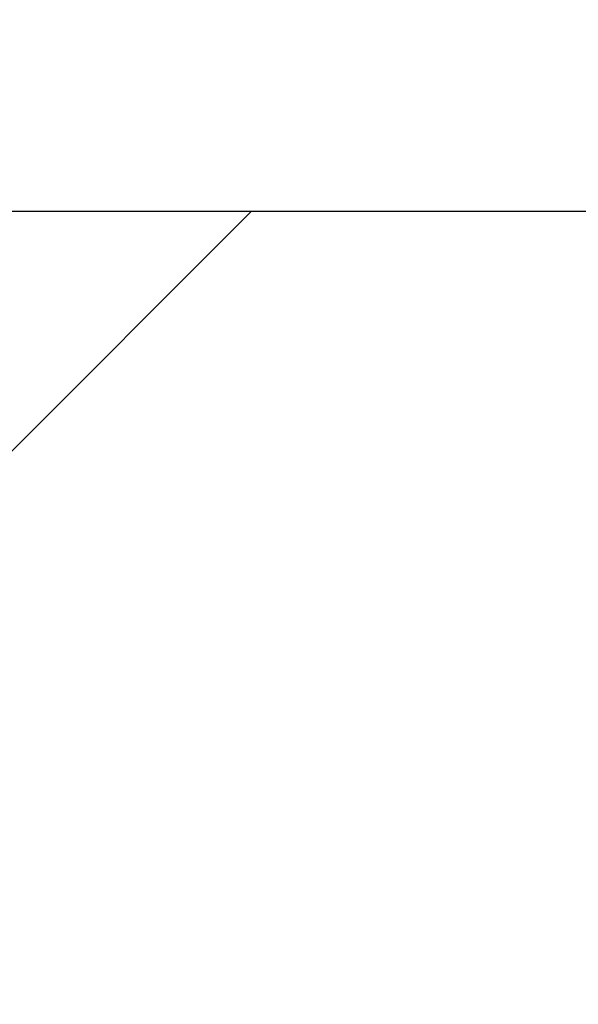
# Model space of a CAD drawing. Header units: millimetres. Extents: x -6179 to 18141, y -8419 to 8561.
# Tile 111 of 118: x -4848.2 to -4846.3, y 5670.51 to 5673.86. Entities that reach past the tile are written whole.
import ezdxf

# ---------------------------------------------------------------- set-up
doc = ezdxf.new("R2010")
doc.units = ezdxf.units.MM
doc.layers.add('Betonfundamente', color=7, linetype='Continuous', lineweight=18)

msp = doc.modelspace()

# ---------------------------------------------------------------- hatches: boundary and pattern name
at = {"lineweight": 9}
h = msp.add_hatch(dxfattribs=at)
h.set_pattern_fill('ANSI31', color=256)
h.set_pattern_definition([(45, (-95017.643, 44216.9854), (-2.24506403, 2.24506403), [])])
h.paths.add_polyline_path([(-4941.19571, 5659.70769), (-4941.19571, 5662.20769), (-4871.19571, 5662.20769), (-4871.19571, 5592.20769), (-4873.69571, 5592.20769, -0.4142136), (-4878.19571, 5596.70769), (-4878.19571, 5646.20769, 0.4142136), (-4887.19571, 5655.20769), (-4936.69571, 5655.20769, -0.4142136)])
h.paths.add_polyline_path([(-4895.18138, 5670.20769), (-4895.18138, 5673.20769), (-4835.18138, 5673.20769), (-4835.18138, 5633.20769), (-4838.18138, 5633.20769, -0.4142136), (-4841.18138, 5636.20769), (-4841.18138, 5661.20769, 0.4142136), (-4847.18138, 5667.20769), (-4892.18138, 5667.20769, -0.4142136)])
at = {"layer": 'Betonfundamente', "lineweight": 9}
h = msp.add_hatch(dxfattribs=at)
h.set_pattern_fill('ANSI33', color=256, scale=20, angle=90, style=0)
h.set_pattern_definition([(135, (0, 77.94), (-89.8026, -89.8026), []), (135, (5e-15, 167.75), (-89.8026, -89.8026), [63.5, -31.75])])
edge = h.paths.add_edge_path()
edge.add_arc((-4892.18138, 5670.20769), 3, 180, 270)
edge.add_line((-4892.18138, 5667.20769), (-5751.49883, 5667.20769))
edge.add_line((-5751.49883, 5667.20769), (-5751.49883, 6034.65049))
edge.add_line((-5751.49883, 6034.65049), (-4470.11816, 6017.52737))
edge.add_line((-4470.11816, 6017.52737), (-4446.19571, 5993.60492))
edge.add_line((-4446.19571, 5993.60492), (-4446.19571, 5683.20769))
edge.add_line((-4446.19571, 5683.20769), (-4563.69434, 5685.20769))
edge.add_line((-4563.69434, 5685.20769), (-4723.69434, 5685.20769))
edge.add_line((-4723.69434, 5685.20769), (-4723.69434, 5683.20769))
edge.add_line((-4723.69434, 5683.20769), (-4846.19571, 5683.20769))
edge.add_line((-4846.19571, 5683.20769), (-4846.19571, 5673.20769))
edge.add_line((-4846.19571, 5673.20769), (-4895.18138, 5673.20769))
edge.add_line((-4895.18138, 5673.20769), (-4895.18138, 5670.20769))

# ---------------------------------------------------------------- linework, layer by layer
msp.add_lwpolyline([(-4835.18138, 5633.20769), (-4835.18138, 5673.20769), (-4895.18138, 5673.20769), (-4895.18138, 5670.20769, 0.4142136), (-4892.18138, 5667.20769), (-4847.18138, 5667.20769, -0.4142136), (-4841.18138, 5661.20769), (-4841.18138, 5636.20769, 0.4142136), (-4838.18138, 5633.20769), (-4835.18138, 5633.20769)], format="xyb")

doc.saveas('drawing.dxf')
